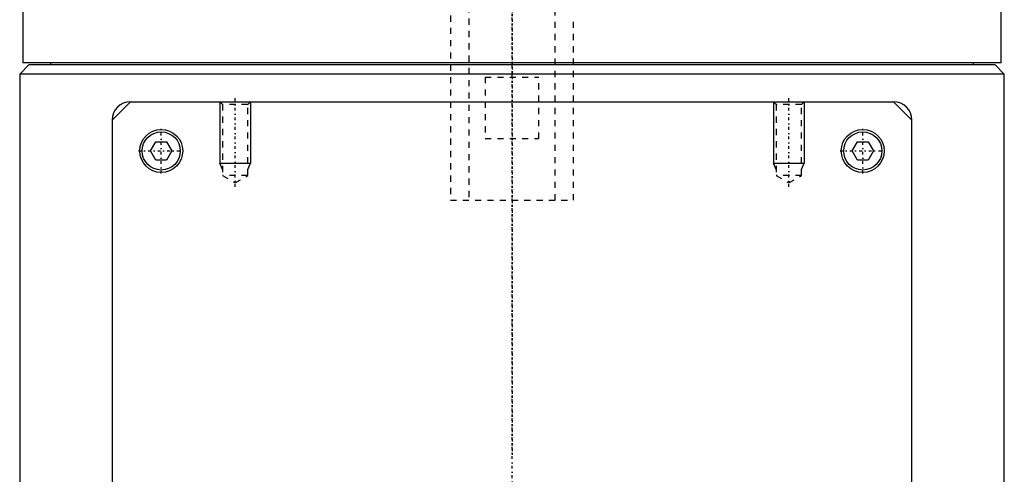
# Model space of a CAD drawing. Extents: x -90 to 90, y -319 to 827.
# Tile 2 of 10: x -80 to 80, y -95 to -21. Entities that reach past the tile are written whole.
import ezdxf

# ---------------------------------------------------------------- set-up
doc = ezdxf.new("R2010")
doc.units = 0
doc.linetypes.add('CENTER', pattern=[1.5, 0.45, -0.5, 0.05, -0.5])
doc.linetypes.add('DASHED', pattern=[2, 1, -1])
for name, color, linetype in [('AM_0', 7, 'CONTINUOUS'), ('AM_10', 7, 'CONTINUOUS'), ('AM_3', 7, 'DASHED'), ('AM_7', 7, 'CENTER')]:
    doc.layers.add(name, color=color, linetype=linetype)

msp = doc.modelspace()

# ---------------------------------------------------------------- linework, layer by layer
at = {"layer": 'AM_0', "color": 7, "linetype": 'CONTINUOUS'}
for p, q in [((-79.5, -11.5), (-79.5, -28.2)), ((79.5, -28.2), (79.5, -11.5)), ((-78.5, -28.5), (-80, -30)), ((79.5, -28.2), (-79.5, -28.2)), ((78.5, -28.5), (-78.5, -28.5)), ((-75, -28.2), (-75, -28.5)), ((75, -28.5), (75, -28.2)), ((80, -30), (78.5, -28.5)), ((-80, -30), (-80, -291.5)), ((80, -30), (-80, -30)), ((80, -291.5), (80, -30)), ((-65, -37.5), (-62, -34.5)), ((-62, -34.5), (62, -34.5)), ((62, -34.5), (65, -37.5)), ((-65, -37.5), (-65, -313.5)), ((65, -313.5), (65, -37.5)), ((-58.73, -42.5), (-57.87, -41)), ((-57.87, -41), (-56.13, -41)), ((-56.13, -41), (-55.27, -42.5)), ((55.27, -42.5), (56.13, -41)), ((56.13, -41), (57.87, -41)), ((57.87, -41), (58.73, -42.5)), ((-57.87, -44), (-58.73, -42.5)), ((-55.27, -42.5), (-56.13, -44)), ((56.13, -44), (55.27, -42.5)), ((58.73, -42.5), (57.87, -44)), ((-56.13, -44), (-57.87, -44)), ((57.87, -44), (56.13, -44))]:
    msp.add_line(p, q, dxfattribs=at)
for centre, radius in [((-57, -42.5), 3.5), ((-57, -42.5), 3.1), ((57, -42.5), 3.5), ((57, -42.5), 3.1)]:
    msp.add_circle(centre, radius, dxfattribs=at)
for centre, start, end in [((-62, -37.5), 90, 180), ((62, -37.5), 0, 90)]:
    msp.add_arc(centre, 3, start, end, dxfattribs=at)
at = {"layer": 'AM_10', "color": 7, "linetype": 'CONTINUOUS'}
for p, q in [((-47.5, -34.5), (-47.5, -44.5)), ((-42.5, -34.5), (-42.5, -44.5)), ((42.5, -34.5), (42.5, -44.5)), ((47.5, -34.5), (47.5, -44.5)), ((-47.07, -45.5), (-47.5, -44.5)), ((-47.5, -44.5), (-42.5, -44.5)), ((-42.93, -45.5), (-42.5, -44.5)), ((42.93, -45.5), (42.5, -44.5)), ((42.5, -44.5), (47.5, -44.5)), ((47.07, -45.5), (47.5, -44.5))]:
    msp.add_line(p, q, dxfattribs=at)
at = {"layer": 'AM_3', "color": 6, "linetype": 'DASHED'}
for p, q in [((-7, 479), (-7, -50.5)), ((7, -50.5), (7, 479)), ((-10, -20.5), (-10, -50.5)), ((10, -50.5), (10, -20.5)), ((-4.36, -30.5), (-4.36, -40.5)), ((-4.36, -30.5), (4.36, -30.5)), ((4.36, -40.5), (4.36, -30.5)), ((-47.5, -34.5), (-47.07, -34.93)), ((-47.07, -34.93), (-47.07, -46.5)), ((-42.93, -34.93), (-47.07, -34.93)), ((-42.93, -34.93), (-42.5, -34.5)), ((-42.93, -46.5), (-42.93, -34.93)), ((42.5, -34.5), (42.93, -34.93)), ((42.93, -34.93), (42.93, -46.5)), ((47.07, -34.93), (42.93, -34.93)), ((47.07, -34.93), (47.5, -34.5)), ((47.07, -46.5), (47.07, -34.93)), ((-4.36, -40.5), (4.36, -40.5)), ((-47.07, -46.5), (-45, -47.69)), ((-42.93, -46.5), (-47.07, -46.5)), ((-45, -47.69), (-42.93, -46.5)), ((42.93, -46.5), (45, -47.69)), ((47.07, -46.5), (42.93, -46.5)), ((45, -47.69), (47.07, -46.5)), ((-10, -50.5), (10, -50.5))]:
    msp.add_line(p, q, dxfattribs=at)
at = {"layer": 'AM_7', "color": 4, "linetype": 'CENTER'}
for p, q in [((0, 826.77), (0, -92.28)), ((0, -317.3), (0, 16.93)), ((-45, -48.35), (-45, -33.84)), ((45, -48.35), (45, -33.84)), ((-57, -46.17), (-57, -38.83)), ((57, -46.17), (57, -38.83)), ((-60.67, -42.5), (-53.33, -42.5)), ((53.33, -42.5), (60.67, -42.5))]:
    msp.add_line(p, q, dxfattribs=at)

doc.saveas('drawing.dxf')
